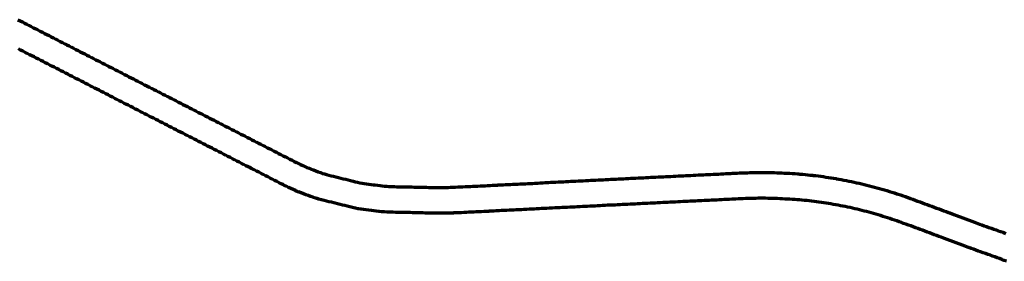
# Model space of a CAD drawing. Header units: metres. Extents: x 98902 to 136161, y 449037 to 499677.
# Tile 194 of 200: x 121343 to 123707, y 476128 to 476709. Entities that reach past the tile are written whole.
import ezdxf

# ---------------------------------------------------------------- set-up
doc = ezdxf.new("R2010")
doc.units = ezdxf.units.M
doc.layers.add('B-WE-OG-INFO_EIS VOORZORGSMAATREGEL-GV', color=7, linetype='Continuous', lineweight=70, true_color=0xfa194b)

msp = doc.modelspace()

# ---------------------------------------------------------------- linework, layer by layer
at = {"layer": 'B-WE-OG-INFO_EIS VOORZORGSMAATREGEL-GV', "flags": 128}
for points in [[(121339.1, 476709.3), (121344.4, 476706.6), (121344.4, 476706.6), (121349.8, 476703.8), (121349.8, 476703.8), (121355.1, 476701.1), (121360.5, 476698.3), (121360.5, 476698.3), (121365.8, 476695.6), (121365.8, 476695.6), (121371.2, 476692.9), (121376.5, 476690.1), (121376.5, 476690.1), (121381.9, 476687.4), (121387.2, 476684.6), (121387.2, 476684.6), (121392.6, 476681.9), (121397.9, 476679.1), (121403.3, 476676.4), (121408.6, 476673.6), (121414, 476670.9), (121414, 476670.9), (121419.3, 476668.1), (121424.6, 476665.4), (121430, 476662.6), (121430, 476662.6), (121435.3, 476659.9), (121435.3, 476659.9), (121440.7, 476657.1), (121440.7, 476657.1), (121446, 476654.4), (121451.4, 476651.6), (121456.7, 476648.9), (121462.1, 476646.1), (121467.4, 476643.4), (121472.8, 476640.6), (121472.8, 476640.6), (121478.1, 476637.9), (121478.1, 476637.9), (121483.5, 476635.1), (121488.8, 476632.4), (121494.2, 476629.6), (121499.5, 476626.9), (121499.5, 476626.9), (121504.9, 476624.1), (121510.2, 476621.4), (121515.6, 476618.6), (121520.9, 476615.9), (121520.9, 476615.9), (121526.2, 476613.1), (121526.2, 476613.1), (121531.6, 476610.4), (121536.9, 476607.6), (121542.3, 476604.9), (121542.3, 476604.9), (121547.6, 476602.1), (121553, 476599.4), (121557.4, 476597.1), (121562.8, 476594.3), (121568.1, 476591.6), (121568.1, 476591.6), (121573.5, 476588.8), (121573.5, 476588.8), (121578.8, 476586.1), (121584.2, 476583.3), (121584.2, 476583.3), (121589.5, 476580.6), (121594.9, 476577.8), (121600.2, 476575.1), (121605.6, 476572.3), (121610.9, 476569.6), (121610.9, 476569.6), (121616.3, 476566.8), (121621.6, 476564.1), (121627, 476561.3), (121632.3, 476558.6), (121637.6, 476555.8), (121643, 476553.1), (121648.3, 476550.3), (121648.3, 476550.3), (121649.7, 476549.7), (121649.7, 476549.7), (121655, 476546.9), (121655, 476546.9), (121660.3, 476544.2), (121660.3, 476544.2), (121665.7, 476541.4), (121665.7, 476541.4), (121671, 476538.7), (121676.4, 476536), (121681.7, 476533.2), (121681.7, 476533.2), (121687.1, 476530.5), (121692.4, 476527.7), (121697.8, 476525), (121697.8, 476525), (121703.1, 476522.2), (121703.1, 476522.2), (121708.5, 476519.5), (121713.8, 476516.8), (121713.8, 476516.8), (121719.1, 476514), (121719.1, 476514), (121724.5, 476511.3), (121724.5, 476511.3), (121729.8, 476508.5), (121735.2, 476505.8), (121735.2, 476505.8), (121740.5, 476503), (121745.9, 476500.3), (121751.2, 476497.6), (121751.2, 476497.6), (121756.6, 476494.8), (121756.6, 476494.8), (121761.9, 476492.1), (121761.9, 476492.1), (121767.2, 476489.3), (121772.6, 476486.6), (121772.6, 476486.6), (121777.9, 476483.8), (121783.3, 476481.1), (121783.3, 476481.1), (121788.6, 476478.4), (121788.6, 476478.4), (121794, 476475.6), (121799.3, 476472.9), (121804.7, 476470.1), (121804.7, 476470.1), (121810, 476467.4), (121810, 476467.4), (121815.4, 476464.7), (121820.7, 476461.9), (121820.7, 476461.9), (121826, 476459.2), (121826.1, 476459.2), (121831.4, 476456.4), (121831.4, 476456.4), (121836.7, 476453.7), (121836.7, 476453.7), (121842.1, 476450.9), (121842.1, 476450.9), (121847.4, 476448.2), (121847.4, 476448.2), (121852.8, 476445.5), (121858.1, 476442.7), (121863.5, 476440), (121863.5, 476440), (121868.8, 476437.2), (121874.2, 476434.5), (121879.5, 476431.7), (121879.5, 476431.7), (121884.8, 476429), (121890.2, 476426.3), (121890.2, 476426.3), (121895.5, 476423.5), (121895.5, 476423.5), (121900.9, 476420.8), (121900.9, 476420.8), (121906.2, 476418), (121911.6, 476415.3), (121916.9, 476412.5), (121916.9, 476412.5), (121922.3, 476409.8), (121927.6, 476407.1), (121933, 476404.3), (121933, 476404.3), (121938.3, 476401.6), (121938.3, 476401.6), (121943.6, 476398.8), (121949, 476396.1), (121949, 476396.1), (121954.3, 476393.3), (121954.3, 476393.3), (121959.7, 476390.6), (121959.7, 476390.6), (121965, 476387.9), (121965, 476387.9), (121970.4, 476385.1), (121970.4, 476385.1), (121975.7, 476382.4), (121981.1, 476379.6), (121986.4, 476376.9), (121986.4, 476376.9), (121991.8, 476374.1), (121991.8, 476374.1), (121997.1, 476371.4), (121997.1, 476371.4), (122002.4, 476368.7), (122007.5, 476366.1), (122012.6, 476363.6), (122017.7, 476361.1), (122022.8, 476358.8), (122027.9, 476356.4), (122033, 476354.3), (122038, 476352.2), (122043.2, 476350.2), (122048.7, 476348.1), (122048.7, 476348.1), (122048.7, 476348.1), (122054.3, 476346), (122054.3, 476346), (122059.9, 476343.9), (122060, 476343.9), (122060.1, 476343.9), (122065.7, 476341.7), (122070.6, 476339.9), (122075.1, 476338.4), (122079.9, 476337), (122085.2, 476335.7), (122085.2, 476335.7), (122091, 476334.3), (122096.8, 476332.8), (122102.6, 476331.4), (122108.5, 476329.9), (122108.5, 476329.9), (122114.3, 476328.5), (122120.1, 476327), (122126, 476325.6), (122126, 476325.6), (122131.8, 476324.1), (122131.8, 476324.1), (122137.6, 476322.7), (122137.7, 476322.6), (122137.8, 476322.6), (122143.6, 476321.2), (122143.6, 476321.2), (122149, 476319.8), (122154.3, 476318.6), (122159.8, 476317.5), (122165.2, 476316.4), (122170.6, 476315.5), (122176.1, 476314.6), (122181.4, 476313.8), (122186.8, 476313.2), (122192.4, 476312.6), (122195.3, 476312.3), (122195.6, 476312.2), (122196, 476312.2), (122202, 476311.5), (122202.2, 476311.5), (122202.5, 476311.5), (122208.4, 476310.7), (122213.5, 476310), (122218.9, 476309.5), (122219.2, 476309.4), (122219.5, 476309.5), (122224.6, 476308.9), (122229.8, 476308.7), (122235.3, 476308.4), (122241.1, 476308.2), (122241.2, 476308.2), (122241.3, 476308.2), (122242.8, 476308.2), (122243, 476308.2), (122243.1, 476308.2), (122248.9, 476307.9), (122254.1, 476307.8), (122256.7, 476307.8), (122256.7, 476307.8), (122258.6, 476307.8), (122258.6, 476307.8), (122258.7, 476307.8), (122264.7, 476307.8), (122265, 476307.7), (122265.4, 476307.8), (122271.3, 476307.7), (122277.2, 476307.6), (122277.3, 476307.6), (122277.3, 476307.6), (122283.3, 476307.5), (122283.8, 476307.4), (122284.4, 476307.4), (122290.4, 476307.1), (122290.4, 476307.1), (122295.6, 476306.8), (122300.9, 476306.8), (122300.9, 476306.8), (122300.9, 476306.8), (122306.9, 476306.8), (122307, 476306.8), (122307.1, 476306.8), (122313.1, 476306.7), (122313.2, 476306.7), (122313.2, 476306.7), (122319.2, 476306.6), (122319.7, 476306.5), (122320.2, 476306.6), (122325.9, 476306.3), (122331.4, 476306.2), (122336.7, 476306.1), (122342.4, 476306.2), (122342.6, 476306.1), (122342.9, 476306.2), (122348.7, 476306.2), (122354.6, 476306.2), (122355, 476306.1), (122355.4, 476306.2), (122361, 476306.1), (122366.3, 476306.1), (122371.9, 476306.3), (122371.9, 476306.3), (122377.6, 476306.4), (122383.3, 476306.7), (122383.4, 476306.7), (122383.4, 476306.7), (122389.4, 476307), (122389.6, 476306.9), (122389.8, 476307), (122395.6, 476307.2), (122401.3, 476307.4), (122407.2, 476307.7), (122407.2, 476307.7), (122407.2, 476307.7), (122413.2, 476308), (122413.4, 476308), (122413.6, 476308), (122419.5, 476308.3), (122425.3, 476308.5), (122431.3, 476308.8), (122437.3, 476309.1), (122443.3, 476309.4), (122449.3, 476309.7), (122455, 476309.9), (122460.6, 476310.3), (122460.6, 476310.3), (122466.6, 476310.7), (122467, 476310.7), (122467.4, 476310.8), (122473.1, 476311), (122478.7, 476311.4), (122479.1, 476311.3), (122479.5, 476311.4), (122485.3, 476311.7), (122491.3, 476311.9), (122491.3, 476311.9), (122491.3, 476312), (122497.1, 476312.2), (122502.9, 476312.5), (122503.3, 476312.5), (122503.7, 476312.6), (122509.5, 476312.8), (122515, 476313), (122521, 476313.4), (122521.1, 476313.3), (122521.2, 476313.4), (122527.2, 476313.7), (122527.7, 476313.6), (122528.1, 476313.7), (122533.2, 476313.8), (122538.3, 476314.2), (122538.7, 476314.1), (122539.1, 476314.2), (122545.1, 476314.5), (122545.2, 476314.5), (122545.3, 476314.6), (122551.3, 476314.8), (122551.4, 476314.8), (122551.6, 476314.8), (122557.3, 476315), (122563, 476315.3), (122563.2, 476315.3), (122563.3, 476315.3), (122569.1, 476315.6), (122574.4, 476315.9), (122580.1, 476316.4), (122580.7, 476316.3), (122581.2, 476316.5), (122587.1, 476316.7), (122593, 476317.1), (122593, 476317.1), (122599, 476317.4), (122599, 476317.4), (122599, 476317.4), (122605, 476317.7), (122611, 476318), (122611, 476318), (122611, 476318), (122612.5, 476318.1), (122612.5, 476318.1), (122612.6, 476318.1), (122618.6, 476318.4), (122624.6, 476318.7), (122630.6, 476319), (122636.6, 476319.3), (122636.6, 476319.3), (122642.6, 476319.6), (122648.6, 476319.9), (122654.6, 476320.2), (122660.6, 476320.5), (122666.6, 476320.8), (122666.6, 476320.8), (122666.6, 476320.8), (122672.6, 476321.1), (122678.6, 476321.4), (122684.6, 476321.7), (122684.7, 476321.6), (122684.9, 476321.7), (122690.8, 476321.9), (122696.2, 476322.2), (122702, 476322.6), (122702.2, 476322.5), (122702.5, 476322.6), (122708.5, 476322.9), (122708.5, 476322.9), (122708.5, 476322.9), (122714.5, 476323.2), (122714.5, 476323.2), (122714.5, 476323.2), (122720.5, 476323.5), (122726.5, 476323.8), (122726.6, 476323.8), (122726.7, 476323.8), (122732.5, 476324.1), (122738.5, 476324.4), (122738.5, 476324.4), (122743.9, 476324.7), (122749.3, 476325.2), (122750, 476325.1), (122750.7, 476325.3), (122756.7, 476325.5), (122756.7, 476325.5), (122756.7, 476325.5), (122762.7, 476325.8), (122763.1, 476325.8), (122763.5, 476325.8), (122768.9, 476325.9), (122774.4, 476326.2), (122774.6, 476326.2), (122774.8, 476326.2), (122780.6, 476326.5), (122786.5, 476326.8), (122786.5, 476326.8), (122792.5, 476327.1), (122798.5, 476327.4), (122804.5, 476327.7), (122804.5, 476327.7), (122810.5, 476328), (122810.5, 476328), (122810.5, 476328), (122816.5, 476328.3), (122822.5, 476328.6), (122828.5, 476328.9), (122828.5, 476328.9), (122834.5, 476329.2), (122834.5, 476329.2), (122834.5, 476329.2), (122840.5, 476329.5), (122846.5, 476329.8), (122852.5, 476330.1), (122858.5, 476330.4), (122858.5, 476330.4), (122858.5, 476330.4), (122864.5, 476330.7), (122864.5, 476330.7), (122870.5, 476331), (122876.5, 476331.3), (122882.5, 476331.6), (122882.5, 476331.6), (122882.5, 476331.6), (122888.5, 476331.9), (122888.5, 476331.9), (122888.5, 476331.9), (122894.5, 476332.2), (122900.5, 476332.4), (122906.5, 476332.7), (122906.5, 476332.7), (122906.5, 476332.7), (122912.5, 476333), (122918.5, 476333.3), (122924.5, 476333.6), (122930.5, 476333.9), (122930.5, 476333.9), (122930.5, 476333.9), (122936.5, 476334.2), (122942.5, 476334.5), (122948.5, 476334.8), (122954.5, 476335.1), (122954.5, 476335.1), (122954.5, 476335.1), (122960.5, 476335.4), (122960.5, 476335.4), (122966.5, 476335.7), (122972.5, 476336), (122978.5, 476336.3), (122984.5, 476336.6), (122984.5, 476336.6), (122990.5, 476336.9), (122996.5, 476337.2), (123002.5, 476337.5), (123008.5, 476337.8), (123014.5, 476338), (123020.5, 476338.3), (123026.5, 476338.6), (123026.5, 476338.6), (123026.5, 476338.6), (123032.5, 476338.9), (123038.5, 476339.2), (123044.5, 476339.5), (123050.5, 476339.8), (123050.5, 476339.8), (123050.5, 476339.8), (123053.5, 476340), (123059.5, 476340.3), (123065.5, 476340.6), (123071.5, 476340.8), (123071.5, 476340.8), (123077.5, 476341.1), (123077.6, 476341.1), (123077.6, 476341.1), (123083.6, 476341.4), (123084.2, 476341.3), (123084.7, 476341.5), (123090.3, 476341.5), (123096, 476341.7), (123096, 476341.7), (123096.1, 476341.7), (123102.1, 476341.9), (123102.3, 476341.9), (123102.5, 476341.9), (123104, 476341.9), (123104.1, 476341.9), (123104.1, 476341.9), (123110, 476342), (123115.8, 476342.2), (123116.2, 476342.1), (123116.7, 476342.2), (123122.7, 476342.2), (123122.9, 476342.2), (123123, 476342.2), (123129.1, 476342.1), (123135.2, 476342.1), (123141.3, 476342), (123141.4, 476342), (123141.5, 476342), (123147.6, 476341.9), (123147.9, 476341.9), (123148.1, 476341.9), (123154.2, 476341.7), (123154.3, 476341.7), (123154.4, 476341.7), (123160.5, 476341.4), (123166.6, 476341.2), (123172.6, 476340.9), (123172.7, 476340.9), (123172.7, 476340.9), (123178.8, 476340.6), (123179, 476340.6), (123179.1, 476340.6), (123184.9, 476340.3), (123190.7, 476340.1), (123191, 476340), (123191.2, 476340), (123197.3, 476339.7), (123197.3, 476339.7), (123197.3, 476339.7), (123203.4, 476339.4), (123203.8, 476339.3), (123204.3, 476339.3), (123210.4, 476338.8), (123213.3, 476338.5), (123213.3, 476338.5), (123213.3, 476338.5), (123216.3, 476338.3), (123216.4, 476338.3), (123216.5, 476338.3), (123222.5, 476337.7), (123222.6, 476337.7), (123222.7, 476337.7), (123228.8, 476337.2), (123228.9, 476337.1), (123229, 476337.1), (123235, 476336.5), (123235.1, 476336.5), (123235.2, 476336.5), (123241.2, 476335.9), (123241.3, 476335.8), (123241.4, 476335.8), (123247.5, 476335.2), (123247.5, 476335.1), (123247.6, 476335.1), (123253.7, 476334.4), (123253.8, 476334.4), (123253.9, 476334.4), (123259.9, 476333.7), (123260, 476333.6), (123260.1, 476333.6), (123266.1, 476332.8), (123266.2, 476332.8), (123266.3, 476332.8), (123272.3, 476332), (123272.4, 476332), (123272.5, 476332), (123278.5, 476331.1), (123278.6, 476331.1), (123278.7, 476331.1), (123284.7, 476330.2), (123284.8, 476330.1), (123284.9, 476330.1), (123290.9, 476329.2), (123291, 476329.2), (123291.1, 476329.2), (123297.1, 476328.2), (123297.2, 476328.2), (123297.2, 476328.2), (123303.2, 476327.2), (123303.3, 476327.1), (123303.4, 476327.1), (123309.4, 476326.1), (123309.5, 476326), (123309.6, 476326), (123315.6, 476325), (123315.7, 476324.9), (123315.7, 476324.9), (123321.7, 476323.8), (123321.8, 476323.8), (123321.9, 476323.8), (123327.9, 476322.6), (123328, 476322.6), (123328.1, 476322.6), (123334, 476321.4), (123334.1, 476321.4), (123334.2, 476321.4), (123340.1, 476320.1), (123340.2, 476320.1), (123340.3, 476320.1), (123346.3, 476318.8), (123346.4, 476318.8), (123346.4, 476318.8), (123352.4, 476317.5), (123352.5, 476317.5), (123352.6, 476317.5), (123358.5, 476316.1), (123358.6, 476316.1), (123358.7, 476316.1), (123364.6, 476314.7), (123364.7, 476314.7), (123364.8, 476314.7), (123370.7, 476313.3), (123370.8, 476313.2), (123370.9, 476313.2), (123376.8, 476311.8), (123376.9, 476311.7), (123376.9, 476311.7), (123382.8, 476310.2), (123382.9, 476310.2), (123383, 476310.2), (123388.9, 476308.7), (123389, 476308.6), (123389.1, 476308.6), (123395, 476307.1), (123395.1, 476307), (123395.1, 476307), (123401, 476305.5), (123401.1, 476305.4), (123401.2, 476305.4), (123407, 476303.8), (123407.1, 476303.7), (123407.2, 476303.7), (123413.1, 476302.1), (123413.2, 476302), (123413.2, 476302), (123419.1, 476300.3), (123419.2, 476300.3), (123419.3, 476300.3), (123425.1, 476298.5), (123425.2, 476298.5), (123425.3, 476298.5), (123431.1, 476296.7), (123431.2, 476296.7), (123431.3, 476296.7), (123437.1, 476294.9), (123437.1, 476294.8), (123437.2, 476294.8), (123443, 476293), (123443.1, 476292.9), (123443.2, 476292.9), (123449, 476291.1), (123449, 476291), (123449.1, 476291), (123452, 476290.1), (123452.1, 476290), (123452.1, 476290), (123457.9, 476288.1), (123458, 476288.1), (123458.1, 476288), (123463.8, 476286.1), (123463.9, 476286), (123464, 476286), (123469.8, 476284), (123469.8, 476284), (123469.9, 476284), (123475.7, 476282), (123475.7, 476281.9), (123475.8, 476281.9), (123481.6, 476279.8), (123481.6, 476279.8), (123481.7, 476279.8), (123487.4, 476277.7), (123487.5, 476277.6), (123487.5, 476277.6), (123493.2, 476275.5), (123493.2, 476275.5), (123493.2, 476275.5), (123498.9, 476273.4), (123504.6, 476271.3), (123504.6, 476271.3), (123510.3, 476269.1), (123516, 476267), (123521.7, 476264.9), (123521.7, 476264.9), (123527.4, 476262.8), (123527.4, 476262.8), (123533.1, 476260.7), (123538.8, 476258.5), (123538.8, 476258.5), (123544.5, 476256.4), (123544.5, 476256.4), (123550.2, 476254.3), (123555.9, 476252.2), (123561.6, 476250.1), (123567.3, 476247.9), (123573, 476245.8), (123575.9, 476244.8), (123575.9, 476244.8), (123575.9, 476244.8), (123585.4, 476241.2), (123585.4, 476241.2), (123635.3, 476222.6), (123635.5, 476222.5), (123635.7, 476222.5), (123643.5, 476219.6), (123647.2, 476218.2), (123652.9, 476216.2), (123658.7, 476214.1), (123664.4, 476212), (123664.4, 476212), (123670.1, 476209.9), (123675.9, 476207.8), (123681.6, 476205.8), (123681.6, 476205.8), (123687, 476203.8), (123692.2, 476202.1), (123697.9, 476200.3), (123698.1, 476200.2), (123698.3, 476200.1), (123704.1, 476198.2), (123704.7, 476197.9), (123705.3, 476197.7), (123710.9, 476195.6)], [(123712, 476128.5), (123706.5, 476130.6), (123706.3, 476130.7), (123706.1, 476130.8), (123700.7, 476133), (123695.6, 476134.9), (123690.1, 476136.9), (123689.9, 476137), (123689.7, 476137.1), (123684, 476139.2), (123684, 476139.2), (123684, 476139.2), (123678.7, 476141.2), (123673.5, 476143), (123668, 476144.9), (123667.7, 476145), (123667.5, 476145), (123661.7, 476147.1), (123661.6, 476147.1), (123661.5, 476147.1), (123655.8, 476149.2), (123650, 476151.3), (123644.3, 476153.3), (123644.3, 476153.3), (123638.6, 476155.4), (123632.9, 476157.5), (123627.2, 476159.6), (123627.2, 476159.6), (123627.1, 476159.6), (123621.4, 476161.6), (123621.3, 476161.7), (123621.2, 476161.7), (123618.4, 476162.8), (123614.2, 476164.3), (123612.8, 476164.8), (123563.7, 476183.1), (123555.6, 476186.2), (123549.9, 476188.3), (123544.3, 476190.4), (123538.6, 476192.5), (123533, 476194.6), (123533, 476194.6), (123527.3, 476196.7), (123527.3, 476196.7), (123521.7, 476198.8), (123516.1, 476200.9), (123516.1, 476200.9), (123510.4, 476203), (123504.8, 476205.1), (123499.1, 476207.2), (123499.1, 476207.2), (123493.5, 476209.3), (123487.9, 476211.4), (123482.2, 476213.5), (123476.6, 476215.6), (123476.6, 476215.6), (123470.9, 476217.6), (123470.9, 476217.6), (123465.3, 476219.7), (123459.9, 476221.7), (123454.3, 476223.7), (123448.8, 476225.7), (123443.3, 476227.6), (123443.3, 476227.6), (123437.9, 476229.4), (123432.3, 476231.3), (123426.7, 476233.1), (123421.1, 476234.9), (123421.1, 476234.9), (123415.6, 476236.6), (123410, 476238.4), (123404.5, 476240), (123398.8, 476241.7), (123393.3, 476243.2), (123387.5, 476244.9), (123381.8, 476246.4), (123381.8, 476246.4), (123376.2, 476247.9), (123370.6, 476249.4), (123365, 476250.8), (123359.3, 476252.2), (123353.6, 476253.6), (123348, 476254.9), (123342.3, 476256.2), (123336.7, 476257.5), (123336.7, 476257.5), (123330.8, 476258.7), (123325.1, 476259.9), (123319.5, 476261.1), (123313.6, 476262.2), (123307.9, 476263.3), (123302.2, 476264.4), (123296.5, 476265.4), (123290.6, 476266.4), (123285, 476267.4), (123279.3, 476268.3), (123273.4, 476269.2), (123267.7, 476270), (123261.8, 476270.9), (123261.8, 476270.9), (123256.2, 476271.6), (123256.2, 476271.6), (123250.4, 476272.4), (123250.4, 476272.4), (123244.4, 476273.1), (123238.7, 476273.8), (123232.9, 476274.4), (123227.2, 476275), (123227.2, 476275), (123221.2, 476275.6), (123215.4, 476276.1), (123209.8, 476276.6), (123204.2, 476277), (123198.5, 476277.4), (123198.4, 476277.4), (123198.4, 476277.4), (123192.4, 476277.7), (123192.3, 476277.7), (123192.3, 476277.7), (123186.5, 476278.1), (123180.8, 476278.3), (123180.7, 476278.3), (123180.6, 476278.3), (123174.6, 476278.6), (123174.6, 476278.6), (123168.6, 476278.9), (123168.6, 476278.9), (123162.6, 476279.2), (123162.6, 476279.2), (123156.7, 476279.5), (123156.7, 476279.5), (123151.1, 476279.7), (123145.5, 476279.8), (123139.7, 476279.9), (123133.8, 476280), (123127.8, 476280), (123121.9, 476280), (123121.9, 476280), (123116.2, 476280), (123110.6, 476279.9), (123110.4, 476279.9), (123110.3, 476279.9), (123104.3, 476279.8), (123103.4, 476279.8), (123097.9, 476279.5), (123097.5, 476279.6), (123097.2, 476279.5), (123091.2, 476279.4), (123085.3, 476279.2), (123079.6, 476279), (123073.8, 476278.7), (123073.8, 476278.7), (123067.7, 476278.4), (123061.7, 476278.1), (123061.7, 476278.1), (123055.7, 476277.8), (123052.7, 476277.7), (123052.7, 476277.7), (123046.6, 476277.4), (123040.6, 476277.1), (123034.6, 476276.8), (123028.6, 476276.5), (123028.6, 476276.5), (123028.6, 476276.5), (123022.5, 476276.2), (123016.5, 476275.9), (123010.5, 476275.6), (123010.5, 476275.6), (123004.4, 476275.3), (122998.4, 476275), (122992.4, 476274.7), (122992.4, 476274.7), (122986.4, 476274.4), (122980.3, 476274.1), (122974.3, 476273.8), (122974.3, 476273.8), (122971.3, 476273.7), (122971.3, 476273.7), (122971.3, 476273.7), (122965.3, 476273.4), (122959.2, 476273.1), (122959.2, 476273.1), (122953.2, 476272.8), (122953.2, 476272.8), (122953.2, 476272.8), (122947.2, 476272.5), (122941.2, 476272.2), (122941.2, 476272.2), (122935.1, 476271.9), (122929.1, 476271.6), (122923.1, 476271.3), (122917, 476271), (122911, 476270.7), (122911, 476270.7), (122911, 476270.7), (122905, 476270.4), (122899, 476270.1), (122892.9, 476269.8), (122892.9, 476269.8), (122892.9, 476269.8), (122886.9, 476269.5), (122880.9, 476269.2), (122874.8, 476268.9), (122874.8, 476268.9), (122868.8, 476268.6), (122862.8, 476268.3), (122856.8, 476268), (122856.8, 476268), (122850.7, 476267.7), (122844.7, 476267.4), (122838.7, 476267.1), (122832.6, 476266.8), (122826.6, 476266.5), (122820.6, 476266.2), (122814.6, 476265.9), (122808.5, 476265.6), (122808.5, 476265.6), (122808.5, 476265.6), (122802.5, 476265.3), (122796.5, 476265), (122790.4, 476264.7), (122790.4, 476264.7), (122790.4, 476264.7), (122784.5, 476264.5), (122784.5, 476264.5), (122778.7, 476264.1), (122772.9, 476263.8), (122772.1, 476263.9), (122771.4, 476263.7), (122765.6, 476263.6), (122759.9, 476263.4), (122754.4, 476263.2), (122748.9, 476262.8), (122748.8, 476262.9), (122748.7, 476262.8), (122742.7, 476262.4), (122742.6, 476262.5), (122742.6, 476262.4), (122736.6, 476262.1), (122736.4, 476262.1), (122736.2, 476262.1), (122730.3, 476261.8), (122724.4, 476261.4), (122724.4, 476261.4), (122718.4, 476261.1), (122718.1, 476261.1), (122717.9, 476261), (122711.8, 476260.8), (122711.8, 476260.8), (122711.7, 476260.8), (122705.9, 476260.6), (122700.1, 476260.3), (122700.1, 476260.3), (122694.3, 476260), (122688.3, 476259.7), (122688.2, 476259.7), (122688, 476259.6), (122682, 476259.3), (122682, 476259.3), (122681.9, 476259.3), (122675.9, 476259), (122669.9, 476258.8), (122669.9, 476258.8), (122663.8, 476258.5), (122663.8, 476258.5), (122663.8, 476258.5), (122657.8, 476258.2), (122651.8, 476257.9), (122645.7, 476257.6), (122645.7, 476257.6), (122639.7, 476257.3), (122639.7, 476257.3), (122639.7, 476257.3), (122633.7, 476257), (122627.7, 476256.7), (122621.6, 476256.4), (122621.6, 476256.4), (122615.6, 476256.1), (122615.6, 476256.1), (122614.2, 476256.1), (122614.2, 476256.1), (122608.2, 476255.8), (122602.2, 476255.4), (122596.2, 476255.1), (122596.2, 476255.1), (122590.2, 476254.8), (122590.2, 476254.8), (122584.2, 476254.5), (122584.2, 476254.5), (122584.2, 476254.5), (122578.2, 476254.1), (122578, 476254.2), (122577.9, 476254.1), (122572.1, 476253.9), (122566.2, 476253.5), (122566.2, 476253.5), (122560.3, 476253.2), (122560, 476253.2), (122559.6, 476253.1), (122553.9, 476252.9), (122548.1, 476252.6), (122548, 476252.6), (122547.8, 476252.6), (122542, 476252.3), (122536.3, 476252), (122535.8, 476252), (122535.3, 476251.9), (122529.7, 476251.7), (122524.1, 476251.4), (122518.2, 476251.1), (122518.2, 476251.1), (122512.2, 476250.7), (122511.9, 476250.7), (122511.5, 476250.7), (122505.5, 476250.4), (122505.4, 476250.4), (122505.2, 476250.4), (122499.9, 476250.3), (122494.6, 476249.8), (122494.1, 476249.9), (122493.7, 476249.8), (122487.7, 476249.5), (122487.5, 476249.5), (122487.4, 476249.5), (122481.5, 476249.3), (122475.8, 476249), (122469.9, 476248.7), (122469.7, 476248.7), (122469.5, 476248.6), (122463.6, 476248.4), (122457.7, 476248.1), (122457.6, 476248.1), (122457.5, 476248.1), (122451.5, 476247.8), (122451.5, 476247.8), (122451.5, 476247.8), (122445.5, 476247.5), (122439.5, 476247.2), (122433.5, 476247), (122433.5, 476247), (122433.5, 476247), (122427.4, 476246.7), (122427.4, 476246.7), (122421.6, 476246.4), (122415.9, 476246.1), (122415.9, 476246.1), (122409.8, 476245.7), (122409.7, 476245.7), (122409.5, 476245.7), (122403.5, 476245.4), (122403.5, 476245.4), (122403.4, 476245.4), (122397.4, 476245.1), (122397.2, 476245.1), (122397, 476245.1), (122391, 476244.9), (122391, 476244.9), (122385.1, 476244.7), (122384.9, 476244.7), (122384.7, 476244.6), (122379, 476244.5), (122373.2, 476244.2), (122373.2, 476244.2), (122373.1, 476244.2), (122367.1, 476244), (122366.7, 476244.1), (122366.2, 476244), (122360.2, 476243.9), (122359.8, 476244), (122359.4, 476243.9), (122353.4, 476244), (122353, 476244.1), (122352.5, 476244), (122346.8, 476244.2), (122341.7, 476244.3), (122336.2, 476244.3), (122336, 476244.3), (122335.9, 476244.2), (122329.9, 476244.2), (122329.4, 476244.3), (122328.9, 476244.2), (122322.9, 476244.4), (122322.8, 476244.4), (122322.7, 476244.4), (122316.6, 476244.6), (122316.6, 476244.6), (122316.6, 476244.6), (122310.8, 476244.8), (122305.4, 476244.9), (122299.7, 476244.9), (122299.2, 476245), (122298.8, 476244.9), (122292.8, 476245), (122292.8, 476245.1), (122292.7, 476245), (122286.7, 476245.2), (122286.5, 476245.3), (122286.3, 476245.2), (122280.3, 476245.5), (122280.2, 476245.5), (122280.1, 476245.5), (122274.4, 476245.7), (122268.7, 476245.9), (122268.6, 476245.9), (122268.5, 476245.9), (122266.6, 476246), (122266.6, 476246), (122266.6, 476246), (122264.7, 476246), (122259.4, 476246), (122253.5, 476245.9), (122252.8, 476246), (122252.1, 476245.9), (122246.1, 476246.1), (122246.1, 476246.1), (122246.1, 476246.1), (122240.1, 476246.3), (122240, 476246.3), (122238.5, 476246.3), (122238.5, 476246.3), (122232.5, 476246.5), (122232.3, 476246.5), (122232.2, 476246.5), (122226.1, 476246.7), (122225.8, 476246.8), (122225.5, 476246.8), (122219.4, 476247.1), (122218.9, 476247.3), (122218.5, 476247.2), (122212.4, 476247.8), (122212.2, 476247.8), (122212.1, 476247.8), (122206, 476248.4), (122205.6, 476248.6), (122205.1, 476248.5), (122199.2, 476249.3), (122199.2, 476249.3), (122193.5, 476250.1), (122187.8, 476250.7), (122187.8, 476250.7), (122181.7, 476251.4), (122181.5, 476251.4), (122181.3, 476251.4), (122175.3, 476252.2), (122175.1, 476252.2), (122174.9, 476252.2), (122169, 476253), (122163.2, 476253.8), (122162.7, 476253.9), (122162.3, 476253.9), (122156.3, 476254.8), (122155.7, 476255), (122155.1, 476255), (122149.2, 476256.2), (122148.7, 476256.4), (122148.3, 476256.4), (122142.3, 476257.7), (122142.3, 476257.7), (122142.2, 476257.8), (122136.2, 476259.1), (122135.9, 476259.3), (122135.6, 476259.3), (122129.7, 476260.8), (122129.4, 476260.9), (122129.2, 476261), (122123.7, 476262.5), (122118.3, 476263.8), (122112.4, 476265.2), (122112.4, 476265.2), (122106.5, 476266.7), (122106.5, 476266.7), (122100.6, 476268.1), (122097.6, 476268.8), (122097.6, 476268.8), (122091.7, 476270.3), (122085.8, 476271.7), (122079.9, 476273.2), (122079.9, 476273.2), (122074, 476274.6), (122073.9, 476274.6), (122073.9, 476274.6), (122068, 476276.1), (122067.7, 476276.2), (122067.3, 476276.3), (122061.5, 476277.9), (122061, 476278.1), (122060.5, 476278.2), (122054.7, 476280), (122054.3, 476280.2), (122053.8, 476280.2), (122048.1, 476282.2), (122047.8, 476282.3), (122047.5, 476282.4), (122041.8, 476284.5), (122041.8, 476284.5), (122041.8, 476284.5), (122036.2, 476286.5), (122030.5, 476288.6), (122030.4, 476288.6), (122030.4, 476288.6), (122024.6, 476290.7), (122024.6, 476290.7), (122024.5, 476290.8), (122018.8, 476292.9), (122018.4, 476293.1), (122018, 476293.2), (122012.4, 476295.5), (122011.9, 476295.8), (122011.4, 476295.9), (122005.8, 476298.3), (122005.8, 476298.4), (122005.8, 476298.4), (122000.2, 476300.9), (122000.1, 476301), (121999.9, 476301), (121994.4, 476303.5), (121994.4, 476303.6), (121994.3, 476303.6), (121988.8, 476306.2), (121988.7, 476306.2), (121988.7, 476306.2), (121983.2, 476308.8), (121982.9, 476309), (121982.6, 476309.1), (121977.2, 476311.8), (121977, 476311.9), (121976.8, 476312), (121971.4, 476314.8), (121966, 476317.5), (121966, 476317.5), (121960.6, 476320.3), (121955.2, 476323.1), (121949.8, 476325.9), (121944.4, 476328.6), (121944.4, 476328.6), (121939, 476331.4), (121939, 476331.4), (121933.6, 476334.2), (121928.2, 476337), (121922.8, 476339.7), (121917.4, 476342.5), (121911.9, 476345.3), (121906.5, 476348.1), (121901.1, 476350.9), (121901.1, 476350.9), (121899.4, 476351.7), (121899.4, 476351.7), (121897.2, 476352.9), (121891.8, 476355.7), (121886.3, 476358.4), (121880.9, 476361.2), (121875.5, 476364), (121870.1, 476366.8), (121870.1, 476366.8), (121864.7, 476369.5), (121859.3, 476372.3), (121859.3, 476372.3), (121853.9, 476375.1), (121848.5, 476377.9), (121843.1, 476380.7), (121843.1, 476380.7), (121837.7, 476383.4), (121837.7, 476383.4), (121832.3, 476386.2), (121826.9, 476389), (121821.4, 476391.8), (121816, 476394.5), (121810.6, 476397.3), (121810.6, 476397.3), (121805.2, 476400.1), (121799.8, 476402.9), (121794.4, 476405.6), (121789, 476408.4), (121789, 476408.4), (121783.6, 476411.2), (121783.6, 476411.2), (121778.2, 476414), (121772.8, 476416.8), (121772.8, 476416.8), (121767.4, 476419.5), (121767.4, 476419.5), (121762, 476422.3), (121756.5, 476425.1), (121751.1, 476427.9), (121745.7, 476430.6), (121740.3, 476433.4), (121740.3, 476433.4), (121734.9, 476436.2), (121729.5, 476439), (121724.1, 476441.7), (121724.1, 476441.7), (121718.7, 476444.5), (121718.7, 476444.5), (121713.3, 476447.3), (121707.9, 476450.1), (121702.5, 476452.9), (121702.5, 476452.9), (121697.1, 476455.6), (121691.6, 476458.4), (121686.2, 476461.2), (121680.8, 476464), (121675.4, 476466.7), (121675.4, 476466.7), (121670, 476469.5), (121664.6, 476472.3), (121659.2, 476475.1), (121653.8, 476477.8), (121648.4, 476480.6), (121643, 476483.4), (121637.6, 476486.2), (121632.2, 476489), (121626.8, 476491.7), (121621.3, 476494.5), (121621.3, 476494.5), (121621.3, 476494.5), (121620, 476495.2), (121620, 476495.2), (121620, 476495.2), (121614.6, 476498), (121609.2, 476500.7), (121603.8, 476503.5), (121598.5, 476506.3), (121593.1, 476509), (121587.7, 476511.8), (121582.3, 476514.6), (121576.9, 476517.3), (121576.9, 476517.3), (121571.6, 476520.1), (121566.2, 476522.9), (121560.8, 476525.6), (121555.4, 476528.4), (121550, 476531.2), (121550, 476531.2), (121544.6, 476533.9), (121539.3, 476536.7), (121533.9, 476539.5), (121528.5, 476542.2), (121523.1, 476545), (121517.7, 476547.8), (121512.4, 476550.5), (121507, 476553.3), (121501.6, 476556.1), (121496.2, 476558.8), (121490.8, 476561.6), (121485.5, 476564.4), (121485.5, 476564.4), (121480.1, 476567.1), (121474.7, 476569.9), (121469.3, 476572.7), (121463.9, 476575.4), (121458.6, 476578.2), (121453.2, 476581), (121447.8, 476583.7), (121442.4, 476586.5), (121437, 476589.3), (121431.6, 476592), (121426.3, 476594.8), (121420.9, 476597.6), (121415.5, 476600.3), (121410.1, 476603.1), (121404.7, 476605.9), (121404.7, 476605.9), (121399.4, 476608.6), (121399.4, 476608.6), (121394, 476611.4), (121388.6, 476614.2), (121388.6, 476614.2), (121383.2, 476616.9), (121377.8, 476619.7), (121372.5, 476622.5), (121367.1, 476625.2), (121361.7, 476628), (121356.3, 476630.8), (121350.9, 476633.5), (121345.6, 476636.3), (121340.2, 476639.1)]]:
    msp.add_lwpolyline(points, dxfattribs=at)

doc.saveas('drawing.dxf')
